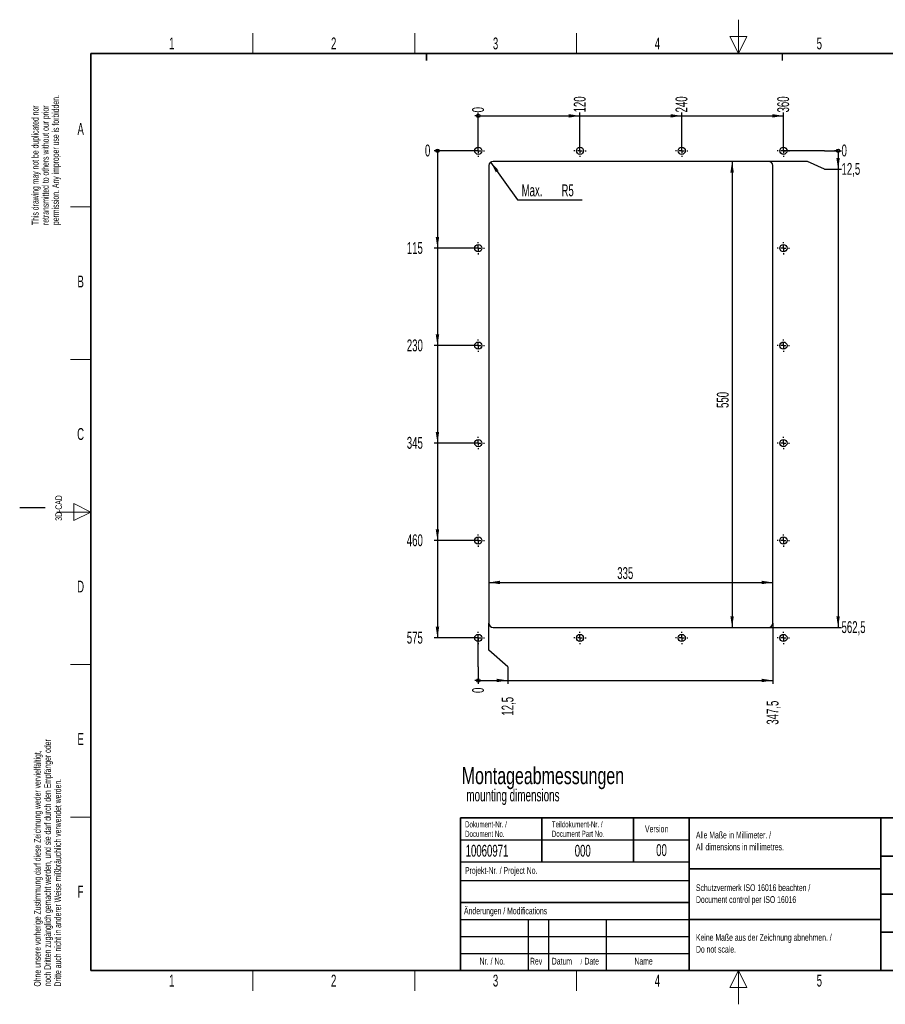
# Paper-space layout 'Blatt6' of a CAD drawing. Header units: millimetres. Extents: x 5 to 418, y 2 to 292.
import ezdxf

# ---------------------------------------------------------------- set-up
doc = ezdxf.new("R2010")
doc.units = ezdxf.units.MM
doc.layers.add('SLD-0', color=7, linetype='Continuous')
doc.styles.add('SLDTEXTSTYLE0', font='TXT', dxfattribs={"width": 0.7})
doc.styles.add('SLDTEXTSTYLE1', font='TXT', dxfattribs={"width": 0.605})
doc.dimstyles.new('SLDDIMSTYLE0', dxfattribs={"dimtxt": 3.5, "dimasz": 3.302, "dimexe": 0, "dimexo": 0.0625, "dimgap": 0.875, "dimtad": 1, "dimlfac": 4, "dimrnd": 1e-09, "dimzin": 12, "dimdsep": 46, "dimtxsty": 'SLDTEXTSTYLE1', "dimsah": 1, "dimcen": 0.09, "dimadec": 0, "dimazin": 3, "dimtfac": 1, "dimtofl": 0, "dimtmove": 0, "dimatfit": 3, "dimfxl": 1, "dimfrac": 2, "dimtolj": 1, "dimtzin": 12, "dimarcsym": 0})
doc.dimstyles.new('SLDDIMSTYLE10', dxfattribs={"dimtxt": 3.5, "dimasz": 3.302, "dimexe": 0, "dimexo": 0.0625, "dimgap": 0.875, "dimtad": 0, "dimtih": 1, "dimtoh": 1, "dimlfac": 4, "dimrnd": 1e-09, "dimzin": 12, "dimdsep": 46, "dimtxsty": 'SLDTEXTSTYLE1', "dimsah": 1, "dimcen": 0, "dimadec": 0, "dimazin": 3, "dimtfac": 1, "dimtofl": 0, "dimtmove": 1, "dimatfit": 3, "dimfxl": 1, "dimfrac": 2, "dimtolj": 1, "dimtzin": 12, "dimarcsym": 0})
doc.dimstyles.new('SLDDIMSTYLE8', dxfattribs={"dimtxt": 3.5, "dimasz": 0.3386666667, "dimexe": 0, "dimexo": 0.0625, "dimgap": 0.875, "dimtad": 0, "dimtih": 1, "dimtoh": 1, "dimdec": 0, "dimlfac": 4, "dimrnd": 1e-09, "dimdsep": 46, "dimtxsty": 'SLDTEXTSTYLE1', "dimblk1": 'ORIGIN', "dimblk2": 'ORIGIN', "dimsah": 1, "dimcen": 0.09, "dimadec": 0, "dimazin": 2, "dimtfac": 1, "dimtofl": 0, "dimtmove": 0, "dimatfit": 3, "dimldrblk": 'ORIGIN', "dimfxl": 1, "dimfrac": 2, "dimtolj": 1, "dimtzin": 12, "dimarcsym": 0})
doc.dimstyles.new('SLDDIMSTYLE9', dxfattribs={"dimtxt": 3.5, "dimasz": 3.302, "dimexe": 0, "dimexo": 0.0625, "dimgap": 0.875, "dimtad": 0, "dimtih": 1, "dimtoh": 1, "dimlfac": 4, "dimrnd": 1e-09, "dimzin": 12, "dimdsep": 46, "dimtxsty": 'SLDTEXTSTYLE1', "dimsah": 1, "dimcen": 0.09, "dimadec": 0, "dimazin": 3, "dimtfac": 1, "dimtofl": 0, "dimtmove": 0, "dimatfit": 3, "dimfxl": 1, "dimfrac": 2, "dimtolj": 1, "dimtzin": 12, "dimarcsym": 0})

# ---------------------------------------------------------------- blocks, each defined once
blk = doc.blocks.new('SW_NOTE_0_92')
at = {"layer": 'SLD-0', "color": 0, "attachment_point": 1}
for s, insert, char_height, style in [('Montageabmessungen', (0, 6.4802509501), 5.0270833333, 'SLDTEXTSTYLE0'), ('mounting dimensions', (1.34835, -0.0238141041), 3.5956, 'SLDTEXTSTYLE1')]:
    blk.add_mtext(s, dxfattribs=dict(at, insert=insert, char_height=char_height, style=style))
blk = doc.blocks.new('SW_NOTE_0_93')
at = {"layer": 'SLD-0', "color": 0, "char_height": 2, "attachment_point": 1, "rotation": 90.00000000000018, "style": 'SLDTEXTSTYLE1'}
for s, insert in [('permission. Any improper use is forbidden.', (3.4218645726, 0)), ('This drawing may not be duplicated nor', (-2.5781354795, 0)), ('retransmitted to others without our prior', (0.4218645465, 0))]:
    blk.add_mtext(s, dxfattribs=dict(at, insert=insert))
blk = doc.blocks.new('SW_NOTE_0_94')
at = {"layer": 'SLD-0', "color": 0, "char_height": 2, "attachment_point": 1, "rotation": 90.00000000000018, "style": 'SLDTEXTSTYLE1'}
for s, insert in [('noch Dritten zugänglich gemacht werden, und sie darf durch den Empfänger oder', (0.4218645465, 0)), ('Ohne unsere vorherige Zustimmung darf diese Zeichnung weder vervielfältigt,', (-2.5781354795, 0)), ('Dritte auch nicht in anderer Weise mißbräuchlich verwendet werden.', (3.4218645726, 0))]:
    blk.add_mtext(s, dxfattribs=dict(at, insert=insert))
blk = doc.blocks.new('SW_NOTE_0_95')
at = {"layer": 'SLD-0', "color": 0, "attachment_point": 1, "style": 'SLDTEXTSTYLE1'}
for s, insert, char_height in [('Datum', (0, 2.5781354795), 2), ('/', (8.4829859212, 2.0780460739), 1.5), ('Date', (9.6392361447, 2.5781354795), 2)]:
    blk.add_mtext(s, dxfattribs=dict(at, insert=insert, char_height=char_height))
blk = doc.blocks.new('SW_NOTE_0_96')
at = {"layer": 'SLD-0', "color": 0, "char_height": 2, "attachment_point": 1, "style": 'SLDTEXTSTYLE1'}
for s, insert in [('Alle Maße in Millimeter. /', (0, 2.5781354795)), ('All dimensions in millimetres.', (0, -0.9218646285))]:
    blk.add_mtext(s, dxfattribs=dict(at, insert=insert))
blk = doc.blocks.new('SW_NOTE_0_97')
at = {"layer": 'SLD-0', "color": 0, "char_height": 1.8, "attachment_point": 1, "style": 'SLDTEXTSTYLE1'}
for s, insert in [('Teildokument-Nr. /', (0, 2.3203219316)), ('Document Part No.', (0, -0.4796779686))]:
    blk.add_mtext(s, dxfattribs=dict(at, insert=insert))
blk = doc.blocks.new('SW_NOTE_0_98')
at = {"layer": 'SLD-0', "color": 0, "char_height": 1.8, "attachment_point": 1, "style": 'SLDTEXTSTYLE1'}
for s, insert in [('Dokument-Nr. /', (0, 2.3203219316)), ('Document No.', (0, -0.4796779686))]:
    blk.add_mtext(s, dxfattribs=dict(at, insert=insert))
blk = doc.blocks.new('SW_NOTE_0_99')
at = {"layer": 'SLD-0', "color": 0, "char_height": 2, "attachment_point": 1, "style": 'SLDTEXTSTYLE1'}
for s, insert in [('Keine Maße aus der Zeichnung abnehmen. /', (0, 2.5781354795)), ('Do not scale.', (0, -0.9218646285))]:
    blk.add_mtext(s, dxfattribs=dict(at, insert=insert))
blk = doc.blocks.new('SW_NOTE_0_100')
at = {"layer": 'SLD-0', "color": 0, "char_height": 2, "attachment_point": 1, "style": 'SLDTEXTSTYLE1'}
for s, insert in [('Schutzvermerk ISO 16016 beachten /', (0, 2.5781354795)), ('Document control per ISO 16016', (0, -0.9218646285))]:
    blk.add_mtext(s, dxfattribs=dict(at, insert=insert))
blk = doc.blocks.new('_Origin')
at = {"color": 0, "linetype": 'ByBlock', "lineweight": -2}
blk.add_line((0, 0), (-1, 0), dxfattribs=at)
blk.add_circle((0, 0), 0.5, dxfattribs=at)
blk = doc.blocks.new('_D_37')
at = {"layer": 'SLD-0'}
blk.add_line((140.2581363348, 253.8334576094), (127.202113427, 253.8334576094), dxfattribs=at)
at = {"layer": 'SLD-0', "xscale": 1.016, "yscale": 1.016}
blk.add_blockref('_Origin', (128.218113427, 253.8334576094), dxfattribs=at)
at = {"layer": 'SLD-0', "insert": (124.5285023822, 255.6594310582), "char_height": 3.5, "attachment_point": 1, "style": 'SLDTEXTSTYLE1'}
blk.add_mtext('0', dxfattribs=at)
blk = doc.blocks.new('_D_38')
at = {"layer": 'SLD-0', "color": 7}
for p, q in [((128.218113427, 253.8334576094), (128.218113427, 225.0834576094)), ((140.2581363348, 225.0834576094), (127.202113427, 225.0834576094))]:
    blk.add_line(p, q, dxfattribs=at)
blk.add_solid([(128.218113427, 225.0834576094), (128.726113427, 228.3854576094), (127.710113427, 228.3854576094)], dxfattribs=at)
at = {"layer": 'SLD-0', "color": 7, "insert": (119.1812802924, 226.9094310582), "char_height": 3.5, "attachment_point": 1, "style": 'SLDTEXTSTYLE1'}
blk.add_mtext('115', dxfattribs=at)
blk = doc.blocks.new('_D_39')
at = {"layer": 'SLD-0', "color": 7}
for p, q in [((128.218113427, 225.0834576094), (128.218113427, 196.3334576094)), ((140.2581363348, 196.3334576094), (127.202113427, 196.3334576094))]:
    blk.add_line(p, q, dxfattribs=at)
blk.add_solid([(128.218113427, 196.3334576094), (128.726113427, 199.6354576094), (127.710113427, 199.6354576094)], dxfattribs=at)
at = {"layer": 'SLD-0', "color": 7, "insert": (119.1812802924, 198.1594310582), "char_height": 3.5, "attachment_point": 1, "style": 'SLDTEXTSTYLE1'}
blk.add_mtext('230', dxfattribs=at)
blk = doc.blocks.new('_D_40')
at = {"layer": 'SLD-0', "color": 7}
for p, q in [((128.218113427, 196.3334576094), (128.218113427, 167.5834576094)), ((140.2581363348, 167.5834576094), (127.202113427, 167.5834576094))]:
    blk.add_line(p, q, dxfattribs=at)
blk.add_solid([(128.218113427, 167.5834576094), (128.726113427, 170.8854576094), (127.710113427, 170.8854576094)], dxfattribs=at)
at = {"layer": 'SLD-0', "color": 7, "insert": (119.1812802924, 169.4094310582), "char_height": 3.5, "attachment_point": 1, "style": 'SLDTEXTSTYLE1'}
blk.add_mtext('345', dxfattribs=at)
blk = doc.blocks.new('_D_41')
at = {"layer": 'SLD-0', "color": 7}
for p, q in [((128.218113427, 167.5834576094), (128.218113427, 138.8334576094)), ((140.2581363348, 138.8334576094), (127.202113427, 138.8334576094))]:
    blk.add_line(p, q, dxfattribs=at)
blk.add_solid([(128.218113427, 138.8334576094), (128.726113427, 142.1354576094), (127.710113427, 142.1354576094)], dxfattribs=at)
at = {"layer": 'SLD-0', "color": 7, "insert": (119.1812802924, 140.6594310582), "char_height": 3.5, "attachment_point": 1, "style": 'SLDTEXTSTYLE1'}
blk.add_mtext('460', dxfattribs=at)
blk = doc.blocks.new('_D_42')
at = {"layer": 'SLD-0', "color": 7}
for p, q in [((128.218113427, 138.8334576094), (128.218113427, 110.0834576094)), ((140.2581363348, 110.0834576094), (127.202113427, 110.0834576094))]:
    blk.add_line(p, q, dxfattribs=at)
blk.add_solid([(128.218113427, 110.0834576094), (128.726113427, 113.3854576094), (127.710113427, 113.3854576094)], dxfattribs=at)
at = {"layer": 'SLD-0', "color": 7, "insert": (119.1812802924, 111.9094310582), "char_height": 3.5, "attachment_point": 1, "style": 'SLDTEXTSTYLE1'}
blk.add_mtext('575', dxfattribs=at)
blk = doc.blocks.new('_D_43')
at = {"layer": 'SLD-0'}
for p, q in [((237.4040615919, 253.8334576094), (230.2581363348, 253.8334576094)), ((242.4040615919, 253.8334576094), (237.4040615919, 253.8334576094)), ((242.4040615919, 253.8334576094), (247.4040615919, 253.8334576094))]:
    blk.add_line(p, q, dxfattribs=at)
at = {"layer": 'SLD-0', "xscale": 1.016, "yscale": 1.016}
blk.add_blockref('_Origin', (246.3880615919, 253.8334576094), dxfattribs=at)
at = {"layer": 'SLD-0', "insert": (247.4040615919, 255.6594310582), "char_height": 3.5, "attachment_point": 1, "style": 'SLDTEXTSTYLE1'}
blk.add_mtext('0', dxfattribs=at)
blk = doc.blocks.new('_D_44')
at = {"layer": 'SLD-0', "color": 7}
for p, q in [((246.3880615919, 253.8334576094), (246.3880615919, 248.4082145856)), ((237.4040615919, 250.7084576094), (225.8831363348, 250.7084576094)), ((242.4040615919, 248.4082145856), (237.4040615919, 250.7084576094)), ((242.4040615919, 248.4082145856), (247.4040615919, 248.4082145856))]:
    blk.add_line(p, q, dxfattribs=at)
blk.add_solid([(246.3880615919, 248.4082145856), (246.8960615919, 251.7102145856), (245.8800615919, 251.7102145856)], dxfattribs=at)
at = {"layer": 'SLD-0', "color": 7, "insert": (247.4040615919, 250.2341880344), "char_height": 3.5, "attachment_point": 1, "style": 'SLDTEXTSTYLE1'}
blk.add_mtext('12,5', dxfattribs=at)
blk = doc.blocks.new('_D_45')
at = {"layer": 'SLD-0', "color": 7}
for p, q in [((246.3880615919, 248.4082145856), (246.3880615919, 113.2084576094)), ((225.8831363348, 113.2084576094), (247.4040615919, 113.2084576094))]:
    blk.add_line(p, q, dxfattribs=at)
blk.add_solid([(246.3880615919, 113.2084576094), (246.8960615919, 116.5104576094), (245.8800615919, 116.5104576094)], dxfattribs=at)
at = {"layer": 'SLD-0', "color": 7, "insert": (247.4040615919, 115.0344310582), "char_height": 3.5, "attachment_point": 1, "style": 'SLDTEXTSTYLE1'}
blk.add_mtext('562,5', dxfattribs=at)
blk = doc.blocks.new('_D_46')
at = {"layer": 'SLD-0'}
blk.add_line((140.2581363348, 253.8334576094), (140.2581363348, 265.1421390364), dxfattribs=at)
at = {"layer": 'SLD-0', "xscale": 1.016, "yscale": 1.016}
blk.add_blockref('_Origin', (140.2581363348, 264.1261390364), dxfattribs=at)
at = {"layer": 'SLD-0', "insert": (138.432162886, 265.1421390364), "char_height": 3.5, "attachment_point": 1, "rotation": 90, "style": 'SLDTEXTSTYLE1'}
blk.add_mtext('0', dxfattribs=at)
blk = doc.blocks.new('_D_47')
at = {"layer": 'SLD-0', "color": 7}
for p, q in [((170.2581363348, 253.8334576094), (170.2581363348, 265.1421390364)), ((140.2581363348, 264.1261390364), (170.2581363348, 264.1261390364))]:
    blk.add_line(p, q, dxfattribs=at)
blk.add_solid([(170.2581363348, 264.1261390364), (166.9561363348, 264.6341390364), (166.9561363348, 263.6181390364)], dxfattribs=at)
at = {"layer": 'SLD-0', "color": 7, "insert": (168.432162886, 265.1421390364), "char_height": 3.5, "attachment_point": 1, "rotation": 90, "style": 'SLDTEXTSTYLE1'}
blk.add_mtext('120', dxfattribs=at)
blk = doc.blocks.new('_D_48')
at = {"layer": 'SLD-0', "color": 7}
for p, q in [((200.2581363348, 253.8334576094), (200.2581363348, 265.1421390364)), ((170.2581363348, 264.1261390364), (200.2581363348, 264.1261390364))]:
    blk.add_line(p, q, dxfattribs=at)
blk.add_solid([(200.2581363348, 264.1261390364), (196.9561363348, 264.6341390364), (196.9561363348, 263.6181390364)], dxfattribs=at)
at = {"layer": 'SLD-0', "color": 7, "insert": (198.432162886, 265.1421390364), "char_height": 3.5, "attachment_point": 1, "rotation": 90, "style": 'SLDTEXTSTYLE1'}
blk.add_mtext('240', dxfattribs=at)
blk = doc.blocks.new('_D_49')
at = {"layer": 'SLD-0', "color": 7}
for p, q in [((230.2581363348, 253.8334576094), (230.2581363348, 265.1421390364)), ((200.2581363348, 264.1261390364), (230.2581363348, 264.1261390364))]:
    blk.add_line(p, q, dxfattribs=at)
blk.add_solid([(230.2581363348, 264.1261390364), (226.9561363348, 264.6341390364), (226.9561363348, 263.6181390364)], dxfattribs=at)
at = {"layer": 'SLD-0', "color": 7, "insert": (228.432162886, 265.1421390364), "char_height": 3.5, "attachment_point": 1, "rotation": 90, "style": 'SLDTEXTSTYLE1'}
blk.add_mtext('360', dxfattribs=at)
blk = doc.blocks.new('_D_50')
at = {"layer": 'SLD-0'}
for p, q in [((140.2581363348, 106.5296219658), (140.2581363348, 110.0834576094)), ((140.2581363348, 101.5296219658), (140.2581363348, 106.5296219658)), ((140.2581363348, 101.5296219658), (140.2581363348, 96.5296219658))]:
    blk.add_line(p, q, dxfattribs=at)
at = {"layer": 'SLD-0', "xscale": 1.016, "yscale": 1.016}
blk.add_blockref('_Origin', (140.2581363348, 97.5456219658), dxfattribs=at)
at = {"layer": 'SLD-0', "insert": (138.432162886, 93.856010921), "char_height": 3.5, "attachment_point": 1, "rotation": 90, "style": 'SLDTEXTSTYLE1'}
blk.add_mtext('0', dxfattribs=at)
blk = doc.blocks.new('_D_51')
at = {"layer": 'SLD-0', "color": 7}
for p, q in [((143.3831363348, 106.5296219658), (143.3831363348, 114.4584576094)), ((148.9632659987, 101.5296219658), (143.3831363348, 106.5296219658)), ((148.9632659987, 101.5296219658), (148.9632659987, 96.5296219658)), ((140.2581363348, 97.5456219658), (148.9632659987, 97.5456219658))]:
    blk.add_line(p, q, dxfattribs=at)
blk.add_solid([(148.9632659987, 97.5456219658), (145.6612659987, 98.0536219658), (145.6612659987, 97.0376219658)], dxfattribs=at)
at = {"layer": 'SLD-0', "color": 7, "insert": (147.1372925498, 87.1719833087), "char_height": 3.5, "attachment_point": 1, "rotation": 90, "style": 'SLDTEXTSTYLE1'}
blk.add_mtext('12,5', dxfattribs=at)
blk = doc.blocks.new('_D_52')
at = {"layer": 'SLD-0', "color": 7}
for p, q in [((227.1331363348, 114.4584576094), (227.1331363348, 96.5296219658)), ((148.9632659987, 97.5456219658), (227.1331363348, 97.5456219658))]:
    blk.add_line(p, q, dxfattribs=at)
blk.add_solid([(227.1331363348, 97.5456219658), (223.8311363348, 98.0536219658), (223.8311363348, 97.0376219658)], dxfattribs=at)
at = {"layer": 'SLD-0', "color": 7, "insert": (225.307162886, 84.4983722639), "char_height": 3.5, "attachment_point": 1, "rotation": 90, "style": 'SLDTEXTSTYLE1'}
blk.add_mtext('347,5', dxfattribs=at)
blk = doc.blocks.new('_D_53')
at = {"layer": 'SLD-0', "color": 7}
blk.add_line((143.3831363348, 126.4598226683), (227.1331363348, 126.4598226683), dxfattribs=at)
for points in [[(143.3831363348, 126.4598226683), (146.6851363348, 125.9518226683), (146.6851363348, 126.9678226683)], [(227.1331363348, 126.4598226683), (223.8311363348, 126.9678226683), (223.8311363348, 125.9518226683)]]:
    blk.add_solid(points, dxfattribs=at)
at = {"layer": 'SLD-0', "color": 7, "insert": (181.2477197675, 130.9715599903), "char_height": 3.5, "attachment_point": 1, "style": 'SLDTEXTSTYLE1'}
blk.add_mtext('335', dxfattribs=at)
blk = doc.blocks.new('_D_54')
at = {"layer": 'SLD-0', "color": 7}
blk.add_line((215.1247391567, 250.7084576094), (215.1247391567, 113.2084576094), dxfattribs=at)
for points in [[(215.1247391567, 250.7084576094), (214.6167391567, 247.4064576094), (215.6327391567, 247.4064576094)], [(215.1247391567, 113.2084576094), (215.6327391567, 116.5104576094), (214.6167391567, 116.5104576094)]]:
    blk.add_solid(points, dxfattribs=at)
at = {"layer": 'SLD-0', "color": 7, "insert": (210.6130018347, 177.948041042), "char_height": 3.5, "attachment_point": 1, "rotation": 90.00000000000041, "style": 'SLDTEXTSTYLE1'}
blk.add_mtext('550', dxfattribs=at)
blk = doc.blocks.new('_D_55')
at = {"layer": 'SLD-0', "color": 7}
for p, q in [((143.9095361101, 250.4777233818), (151.791684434, 239.3749020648)), ((151.791684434, 239.3749020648), (170.9451576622, 239.3749020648))]:
    blk.add_line(p, q, dxfattribs=at)
blk.add_solid([(143.9095361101, 250.4777233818), (145.4067688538, 247.491159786), (146.2352280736, 248.0793020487)], dxfattribs=at)
at = {"layer": 'SLD-0', "color": 7, "char_height": 3.5, "attachment_point": 1, "style": 'SLDTEXTSTYLE1'}
for s, insert in [('Max.', (153.041684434, 243.8866393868)), ('R5', (164.8007122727, 243.8866393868))]:
    blk.add_mtext(s, dxfattribs=dict(at, insert=insert))
blk = doc.blocks.new('SW_CENTERMARKSYMBOL_6')
at = {"layer": 'SLD-0', "color": 0}
for p, q in [((-1.5, 0), (-1.8125, 0)), ((0, 0), (-0.75, 0)), ((0, 1.5), (0, 1.8125)), ((0, 0), (0, 0.75)), ((0, 0), (0, -0.75)), ((0, 0), (0.75, 0)), ((1.5, 0), (1.8125, 0)), ((0, -1.5), (0, -1.8125))]:
    blk.add_line(p, q, dxfattribs=at)
blk = doc.blocks.new('SW_CENTERMARKSYMBOL_7')
at = {"layer": 'SLD-0', "color": 0}
for p, q in [((-1.5, 0), (-1.8125, 0)), ((0, 0), (-0.75, 0)), ((0, 1.5), (0, 1.8125)), ((0, 0), (0, 0.75)), ((0, 0), (0, -0.75)), ((0, 0), (0.75, 0)), ((1.5, 0), (1.8125, 0)), ((0, -1.5), (0, -1.8125))]:
    blk.add_line(p, q, dxfattribs=at)
blk = doc.blocks.new('SW_CENTERMARKSYMBOL_8')
at = {"layer": 'SLD-0', "color": 0}
for p, q in [((-1.5, 0), (-1.8125, 0)), ((0, 0), (-0.75, 0)), ((0, 1.5), (0, 1.8125)), ((0, 0), (0, 0.75)), ((0, 0), (0, -0.75)), ((0, 0), (0.75, 0)), ((1.5, 0), (1.8125, 0)), ((0, -1.5), (0, -1.8125))]:
    blk.add_line(p, q, dxfattribs=at)
blk = doc.blocks.new('SW_CENTERMARKSYMBOL_9')
at = {"layer": 'SLD-0', "color": 0}
for p, q in [((-1.5, 0), (-1.8125, 0)), ((0, 0), (-0.75, 0)), ((0, 1.5), (0, 1.8125)), ((0, 0), (0, 0.75)), ((0, 0), (0, -0.75)), ((0, 0), (0.75, 0)), ((1.5, 0), (1.8125, 0)), ((0, -1.5), (0, -1.8125))]:
    blk.add_line(p, q, dxfattribs=at)
blk = doc.blocks.new('SW_CENTERMARKSYMBOL_10')
at = {"layer": 'SLD-0', "color": 0}
for p, q in [((-1.5, 0), (-1.8125, 0)), ((0, 0), (-0.75, 0)), ((0, 1.5), (0, 1.8125)), ((0, 0), (0, 0.75)), ((0, 0), (0, -0.75)), ((0, 0), (0.75, 0)), ((1.5, 0), (1.8125, 0)), ((0, -1.5), (0, -1.8125))]:
    blk.add_line(p, q, dxfattribs=at)
blk = doc.blocks.new('SW_CENTERMARKSYMBOL_11')
at = {"layer": 'SLD-0', "color": 0}
for p, q in [((-1.5, 0), (-1.8125, 0)), ((0, 0), (-0.75, 0)), ((0, 1.5), (0, 1.8125)), ((0, 0), (0, 0.75)), ((0, 0), (0, -0.75)), ((0, 0), (0.75, 0)), ((1.5, 0), (1.8125, 0)), ((0, -1.5), (0, -1.8125))]:
    blk.add_line(p, q, dxfattribs=at)
blk = doc.blocks.new('SW_CENTERMARKSYMBOL_12')
at = {"layer": 'SLD-0', "color": 0}
for p, q in [((-1.5, 0), (-1.8125, 0)), ((0, 0), (-0.75, 0)), ((0, 1.5), (0, 1.8125)), ((0, 0), (0, 0.75)), ((0, 0), (0, -0.75)), ((0, 0), (0.75, 0)), ((1.5, 0), (1.8125, 0)), ((0, -1.5), (0, -1.8125))]:
    blk.add_line(p, q, dxfattribs=at)
blk = doc.blocks.new('SW_CENTERMARKSYMBOL_13')
at = {"layer": 'SLD-0', "color": 0}
for p, q in [((-1.5, 0), (-1.8125, 0)), ((0, 0), (-0.75, 0)), ((0, 1.5), (0, 1.8125)), ((0, 0), (0, 0.75)), ((0, 0), (0, -0.75)), ((0, 0), (0.75, 0)), ((1.5, 0), (1.8125, 0)), ((0, -1.5), (0, -1.8125))]:
    blk.add_line(p, q, dxfattribs=at)
blk = doc.blocks.new('SW_CENTERMARKSYMBOL_14')
at = {"layer": 'SLD-0', "color": 0}
for p, q in [((-1.5, 0), (-1.8125, 0)), ((0, 0), (-0.75, 0)), ((0, 1.5), (0, 1.8125)), ((0, 0), (0, 0.75)), ((0, 0), (0, -0.75)), ((0, 0), (0.75, 0)), ((1.5, 0), (1.8125, 0)), ((0, -1.5), (0, -1.8125))]:
    blk.add_line(p, q, dxfattribs=at)
blk = doc.blocks.new('SW_CENTERMARKSYMBOL_15')
at = {"layer": 'SLD-0', "color": 0}
for p, q in [((-1.5, 0), (-1.8125, 0)), ((0, 0), (-0.75, 0)), ((0, 1.5), (0, 1.8125)), ((0, 0), (0, 0.75)), ((0, 0), (0, -0.75)), ((0, 0), (0.75, 0)), ((1.5, 0), (1.8125, 0)), ((0, -1.5), (0, -1.8125))]:
    blk.add_line(p, q, dxfattribs=at)
blk = doc.blocks.new('SW_CENTERMARKSYMBOL_16')
at = {"layer": 'SLD-0', "color": 0}
for p, q in [((-1.5, 0), (-1.8125, 0)), ((0, 0), (-0.75, 0)), ((0, 1.5), (0, 1.8125)), ((0, 0), (0, 0.75)), ((0, 0), (0, -0.75)), ((0, 0), (0.75, 0)), ((1.5, 0), (1.8125, 0)), ((0, -1.5), (0, -1.8125))]:
    blk.add_line(p, q, dxfattribs=at)
blk = doc.blocks.new('SW_CENTERMARKSYMBOL_17')
at = {"layer": 'SLD-0', "color": 0}
for p, q in [((-1.5, 0), (-1.8125, 0)), ((0, 0), (-0.75, 0)), ((0, 1.5), (0, 1.8125)), ((0, 0), (0, 0.75)), ((0, 0), (0, -0.75)), ((0, 0), (0.75, 0)), ((1.5, 0), (1.8125, 0)), ((0, -1.5), (0, -1.8125))]:
    blk.add_line(p, q, dxfattribs=at)
blk = doc.blocks.new('SW_CENTERMARKSYMBOL_18')
at = {"layer": 'SLD-0', "color": 0}
for p, q in [((-1.5, 0), (-1.8125, 0)), ((0, 0), (-0.75, 0)), ((0, 1.5), (0, 1.8125)), ((0, 0), (0, 0.75)), ((0, 0), (0, -0.75)), ((0, 0), (0.75, 0)), ((1.5, 0), (1.8125, 0)), ((0, -1.5), (0, -1.8125))]:
    blk.add_line(p, q, dxfattribs=at)
blk = doc.blocks.new('SW_CENTERMARKSYMBOL_19')
at = {"layer": 'SLD-0', "color": 0}
for p, q in [((-1.5, 0), (-1.8125, 0)), ((0, 0), (-0.75, 0)), ((0, 1.5), (0, 1.8125)), ((0, 0), (0, 0.75)), ((0, 0), (0, -0.75)), ((0, 0), (0.75, 0)), ((1.5, 0), (1.8125, 0)), ((0, -1.5), (0, -1.8125))]:
    blk.add_line(p, q, dxfattribs=at)
blk = doc.blocks.new('SW_CENTERMARKSYMBOL_20')
at = {"layer": 'SLD-0', "color": 0}
for p, q in [((-1.5, 0), (-1.8125, 0)), ((0, 0), (-0.75, 0)), ((0, 1.5), (0, 1.8125)), ((0, 0), (0, 0.75)), ((0, 0), (0, -0.75)), ((0, 0), (0.75, 0)), ((1.5, 0), (1.8125, 0)), ((0, -1.5), (0, -1.8125))]:
    blk.add_line(p, q, dxfattribs=at)
blk = doc.blocks.new('SW_CENTERMARKSYMBOL_21')
at = {"layer": 'SLD-0', "color": 0}
for p, q in [((-1.5, 0), (-1.8125, 0)), ((0, 0), (-0.75, 0)), ((0, 1.5), (0, 1.8125)), ((0, 0), (0, 0.75)), ((0, 0), (0, -0.75)), ((0, 0), (0.75, 0)), ((1.5, 0), (1.8125, 0)), ((0, -1.5), (0, -1.8125))]:
    blk.add_line(p, q, dxfattribs=at)

psp = doc.layouts.new('Blatt6')

# ---------------------------------------------------------------- linework, layer by layer
at = {"color": 7, "linetype": 'Continuous', "lineweight": 25}
for p, q in [((225.8831348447, 250.7084575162), (144.6331378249, 250.7084575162)), ((143.3831352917, 249.458457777), (143.3831352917, 114.4584593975)), ((227.1331373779, 114.4584593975), (227.1331373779, 249.458457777)), ((144.6331378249, 113.2084605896), (225.8831348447, 113.2084605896))]:
    psp.add_line(p, q, dxfattribs=at)
for centre, radius in [((140.2581363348, 253.8334576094), 1.0625), ((170.2581363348, 253.8334576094), 1.062499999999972), ((200.2581363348, 253.8334576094), 1.062499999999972), ((230.2581363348, 253.8334576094), 1.062499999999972), ((140.2581363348, 225.0834576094), 1.0625), ((230.2581363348, 225.0834576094), 1.0625), ((140.2581363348, 196.3334576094), 1.0625), ((230.2581363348, 196.3334576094), 1.0625), ((140.2581363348, 167.5834576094), 1.0625), ((230.2581363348, 167.5834576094), 1.0625), ((140.2581363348, 138.8334576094), 1.0625), ((230.2581363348, 138.8334576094), 1.0625), ((140.2581363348, 110.0834576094), 1.0625), ((170.2581363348, 110.0834576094), 1.062499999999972), ((200.2581363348, 110.0834576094), 1.0625), ((230.2581363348, 110.0834576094), 1.0625)]:
    psp.add_circle(centre, radius, dxfattribs=at)
for centre, radius, start, end in [((144.6331363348, 249.4584576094), 1.25, 90, 180), ((225.8831363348, 249.4584576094), 1.25, 0, 90), ((144.6331363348, 114.4584576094), 1.250000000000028, 180, 270), ((225.8831363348, 114.4584576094), 1.25, 270, 0)]:
    psp.add_arc(centre, radius, start, end, dxfattribs=at)
at = {"layer": 'SLD-0', "lineweight": 18}
for p, q in [((217, 292.5), (217, 282.5)), ((73.75, 282.5), (73.75, 288.5)), ((121.5, 282.5), (121.5, 288.5)), ((169.25, 282.5), (169.25, 288.5)), ((219.5, 287.5), (214.5, 287.5)), ((214.5, 287.5), (217, 282.5)), ((217, 282.5), (219.5, 287.5)), ((20, 237.25), (26, 237.25)), ((20, 192.25), (26, 192.25)), ((26, 147.25), (21, 149.75)), ((21, 149.75), (21, 144.75)), ((16, 147.25), (26, 147.25)), ((21, 144.75), (26, 147.25)), ((20, 102.25), (26, 102.25)), ((20, 57.25), (26, 57.25)), ((73.75, 6), (73.75, 12)), ((121.5, 6), (121.5, 12)), ((169.25, 6), (169.25, 12)), ((217, 12), (214.5, 7)), ((217, 2), (217, 12)), ((219.5, 7), (217, 12)), ((214.5, 7), (219.5, 7))]:
    psp.add_line(p, q, dxfattribs=at)
at = {"layer": 'SLD-0', "lineweight": 35}
for p, q in [((408, 282.5), (26, 282.5)), ((26, 282.5), (26, 12)), ((135, 57), (408, 57)), ((135, 57), (135, 12)), ((159, 57), (159, 44)), ((186, 57), (186, 44)), ((202.5, 57), (202.5, 12)), ((259, 57), (259, 12)), ((259, 45.75), (288, 45.75)), ((202.5, 42), (259, 42)), ((135, 32), (202.5, 32)), ((259, 34.5), (288, 34.5)), ((202.5, 27), (259, 27)), ((259, 23.25), (288, 23.25)), ((26, 12), (408, 12)), ((135, 12), (408, 12))]:
    psp.add_line(p, q, dxfattribs=at)
at = {"layer": 'SLD-0'}
for p, q in [((125, 280.5), (125, 282.5)), ((125, 282.5), (125, 280.5)), ((230, 280.5), (230, 282.5)), ((230, 280.5), (230, 282.5)), ((12.5, 148.5), (5, 148.5)), ((135, 50.5), (202.5, 50.5)), ((135, 38.5), (202.5, 38.5)), ((135, 27), (202.5, 27)), ((155, 27), (155, 12)), ((161, 27), (161, 12)), ((178, 27), (178, 12)), ((135, 22), (202.5, 22)), ((135, 17), (202.5, 17))]:
    psp.add_line(p, q, dxfattribs=at)
at = {"layer": 'SLD-0', "lineweight": 25}
psp.add_line((135, 44), (202.5, 44), dxfattribs=at)

# ---------------------------------------------------------------- block references
at = {"layer": 'SLD-0'}
for name, p in [('SW_NOTE_0_93', (11.156414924, 231.9087896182)), ('SW_NOTE_0_94', (11.8080067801, 7.2381332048)), ('SW_NOTE_0_98', (136.3539637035, 53.6687943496)), ('SW_NOTE_0_97', (161.9553890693, 53.6869973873)), ('SW_NOTE_0_96', (204.4639500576, 50.3606872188)), ('SW_NOTE_0_100', (204.4639500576, 34.8276741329)), ('SW_NOTE_0_99', (204.4639500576, 20.1508694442)), ('SW_NOTE_0_95', (161.9462095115, 13.1462508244))]:
    psp.add_blockref(name, p, dxfattribs=at)
at = {"layer": 'SLD-0', "color": 7}
for name, p in [('SW_CENTERMARKSYMBOL_6', (140.2581363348, 253.8334576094)), ('SW_CENTERMARKSYMBOL_7', (170.2581363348, 253.8334576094)), ('SW_CENTERMARKSYMBOL_8', (200.2581363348, 253.8334576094)), ('SW_CENTERMARKSYMBOL_9', (230.2581363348, 253.8334576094)), ('SW_CENTERMARKSYMBOL_21', (140.2581363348, 225.0834576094)), ('SW_CENTERMARKSYMBOL_10', (230.2581363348, 225.0834576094)), ('SW_CENTERMARKSYMBOL_20', (140.2581363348, 196.3334576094)), ('SW_CENTERMARKSYMBOL_11', (230.2581363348, 196.3334576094)), ('SW_CENTERMARKSYMBOL_19', (140.2581363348, 167.5834576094)), ('SW_CENTERMARKSYMBOL_12', (230.2581363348, 167.5834576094)), ('SW_CENTERMARKSYMBOL_18', (140.2581363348, 138.8334576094)), ('SW_CENTERMARKSYMBOL_13', (230.2581363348, 138.8334576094)), ('SW_CENTERMARKSYMBOL_17', (140.2581363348, 110.0834576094)), ('SW_CENTERMARKSYMBOL_16', (170.2581363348, 110.0834576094)), ('SW_CENTERMARKSYMBOL_15', (200.2581363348, 110.0834576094)), ('SW_CENTERMARKSYMBOL_14', (230.2581363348, 110.0834576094)), ('SW_NOTE_0_92', (135.3910343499, 65.4975945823))]:
    psp.add_blockref(name, p, dxfattribs=at)

# ---------------------------------------------------------------- texts
at = {"layer": 'SLD-0', "style": 'SLDTEXTSTYLE1'}
for s, insert, char_height, attachment_point in [('1', (49.8527123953, 287.2429955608), 3.5, 2), ('2', (97.6027123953, 287.2429955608), 3.5, 2), ('3', (145.3527123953, 287.2429955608), 3.5, 2), ('4', (193.1027123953, 287.2429955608), 3.5, 2), ('5', (240.8527123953, 287.2429955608), 3.5, 2), ('A', (22.9815679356, 262.0010772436), 3.5, 2), ('B', (22.9815679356, 217.0010772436), 3.5, 2), ('C', (22.9596929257, 172.0010772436), 3.5, 2), ('D', (22.9596929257, 127.0010772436), 3.5, 2), ('E', (22.9815679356, 82.0010772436), 3.5, 2), ('Version', (189.4285083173, 54.7601484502), 2, 1), ('10060971', (136.5297074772, 49.0580823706), 3.5, 1), ('000', (168.7110122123, 49.0580823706), 3.5, 1), ('00', (194.3072819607, 49.2527124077), 3.5, 2), ('Projekt-Nr. / Project No.', (136.3453712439, 42.4834466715), 2, 1), ('F', (22.9536166, 37.0010772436), 3.5, 2), ('Änderungen / Modifications', (136.0531077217, 30.5619096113), 2, 1), ('Nr. / No.', (140.6364547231, 15.7243863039), 2, 1), ('Rev', (155.518329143, 15.7243863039), 2, 1), ('Name', (186.3108180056, 15.7290047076), 2, 1), ('1', (49.8527123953, 10.7429955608), 3.5, 2), ('2', (97.6027123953, 10.7429955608), 3.5, 2), ('3', (145.3527123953, 10.7429955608), 3.5, 2), ('4', (193.1027123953, 10.7429955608), 3.5, 2), ('5', (240.8527123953, 10.7429955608), 3.5, 2)]:
    psp.add_mtext(s, dxfattribs=dict(at, insert=insert, char_height=char_height, attachment_point=attachment_point))
at = {"layer": 'SLD-0', "insert": (15.4939271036, 144.6806228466), "char_height": 2, "attachment_point": 1, "rotation": 90.00000000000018, "style": 'SLDTEXTSTYLE1'}
psp.add_mtext('3D-CAD', dxfattribs=at)

# ---------------------------------------------------------------- dimensions: what is measured, and where the dimension line sits
at = {"layer": 'SLD-0', "color": 7}
for feature_location, offset, dtype, origin, picture, middle in [((170.2581363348, 253.8334576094), (0, 11.30868142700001), 1, (140.2581363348, 253.8334576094), '_D_47', (170.2581363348, 269.1525556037)), ((200.2581363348, 253.8334576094), (0, 11.30868142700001), 1, (140.2581363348, 253.8334576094), '_D_48', (200.2581363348, 269.1525556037)), ((230.2581363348, 253.8334576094), (0, 11.30868142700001), 1, (140.2581363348, 253.8334576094), '_D_49', (230.2581363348, 269.1525556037)), ((140.2581363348, 225.0834576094), (-13.056022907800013, 0), 0, (140.2581363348, 253.8334576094), '_D_38', (123.1916968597, 225.0834576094)), ((140.2581363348, 196.3334576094), (-13.056022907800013, 0), 0, (140.2581363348, 253.8334576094), '_D_39', (123.1916968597, 196.3334576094)), ((140.2581363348, 167.5834576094), (-13.056022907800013, 0), 0, (140.2581363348, 253.8334576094), '_D_40', (123.1916968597, 167.5834576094)), ((140.2581363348, 138.8334576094), (-13.056022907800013, 0), 0, (140.2581363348, 253.8334576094), '_D_41', (123.1916968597, 138.8334576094)), ((140.2581363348, 110.0834576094), (-13.056022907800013, 0), 0, (140.2581363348, 253.8334576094), '_D_42', (123.1916968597, 110.0834576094)), ((225.8831363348, 250.7084576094), (21.520925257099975, -2.300243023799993), 0, (230.2581363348, 253.8334576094), '_D_44', (252.0828809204, 248.4082145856)), ((225.8831363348, 113.2084576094), (21.520925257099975, 0), 0, (230.2581363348, 253.8334576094), '_D_45', (253.4196864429, 113.2084576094)), ((143.3831363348, 114.4584576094), (5.5801296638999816, -17.928835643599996), 1, (140.2581363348, 110.0834576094), '_D_51', (148.9632659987, 91.8508026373)), ((227.1331363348, 114.4584576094), (0, -17.928835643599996), 1, (140.2581363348, 110.0834576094), '_D_52', (227.1331363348, 90.5139971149))]:
    dim = psp.add_ordinate_dim(feature_location=feature_location, offset=offset, dtype=dtype, origin=origin, dimstyle='SLDDIMSTYLE9', dxfattribs=at)
    dim.commit()
    dim.dimension.update_dxf_attribs({"geometry": picture, "text_midpoint": middle})
at = {"layer": 'SLD-0'}
for feature_location, offset, dtype, origin, picture, middle in [((140.2581363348, 253.8334576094), (0, 11.30868142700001), 1, (140.2581363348, 253.8334576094), '_D_46', (140.2581363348, 266.4789445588)), ((140.2581363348, 253.8334576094), (-13.056022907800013, 0), 0, (140.2581363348, 253.8334576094), '_D_37', (125.8653079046, 253.8334576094)), ((230.2581363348, 253.8334576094), (17.145925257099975, 0), 0, (230.2581363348, 253.8334576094), '_D_43', (248.7408671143, 253.8334576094)), ((140.2581363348, 110.0834576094), (0, -13.553835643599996), 1, (140.2581363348, 110.0834576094), '_D_50', (140.2581363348, 95.1928164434))]:
    dim = psp.add_ordinate_dim(feature_location=feature_location, offset=offset, dtype=dtype, origin=origin, dimstyle='SLDDIMSTYLE8', dxfattribs=at)
    dim.commit()
    dim.dimension.update_dxf_attribs({"geometry": picture, "text_midpoint": middle})
at = {"layer": 'SLD-0', "color": 7}
dim = psp.add_radius_dim(center=(144.6331363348, 249.4584576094), mpoint=(143.9095361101, 250.4777233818), text='Max. <>', dimstyle='SLDDIMSTYLE10', dxfattribs=at)
dim.commit()
dim.dimension.update_dxf_attribs({"geometry": '_D_55', "text_midpoint": (161.9934210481, 242.060665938), "dimtype": 164})
dim = psp.add_linear_dim(base=(215.1247391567, 113.2084576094), p1=(225.8831363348, 250.7084576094), p2=(225.8831363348, 113.2084576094), angle=90, dimstyle='SLDDIMSTYLE0', dxfattribs=at)
dim.commit()
dim.dimension.update_dxf_attribs({"geometry": '_D_54', "text_midpoint": (215.1247391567, 181.9584576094), "dimtype": 160})
dim = psp.add_linear_dim(base=(227.1331363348, 126.4598226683), p1=(143.3831363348, 114.4584576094), p2=(227.1331363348, 114.4584576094), dimstyle='SLDDIMSTYLE0', dxfattribs=at)
dim.commit()
dim.dimension.update_dxf_attribs({"geometry": '_D_53', "text_midpoint": (185.2581363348, 126.4598226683), "dimtype": 160})

doc.saveas('drawing.dxf')
